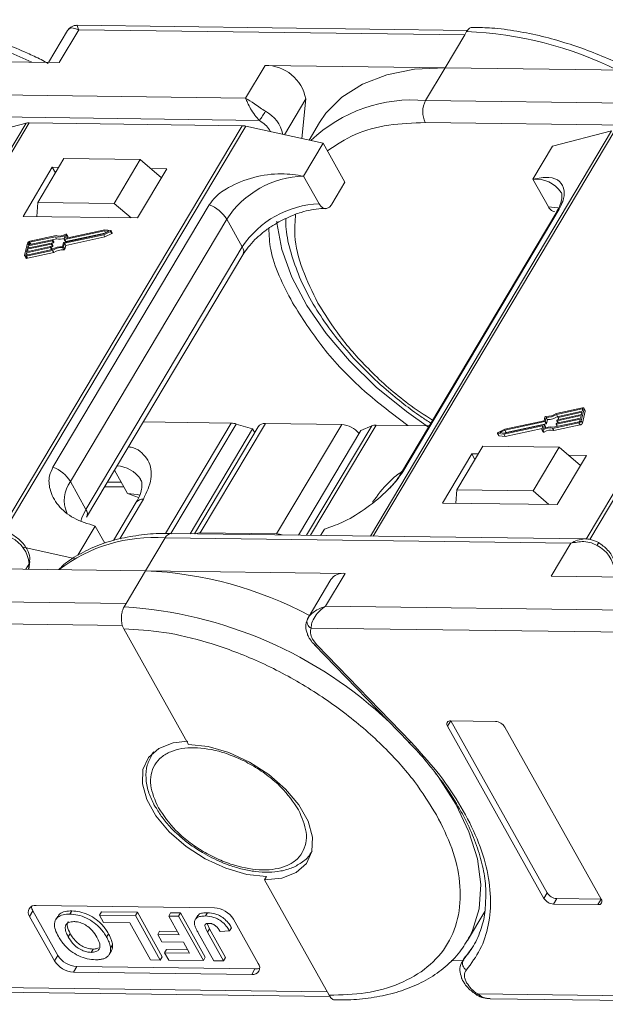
# Model space of a CAD drawing. Header units: millimetres. Extents: x 3223 to 4146, y -133 to 519.
# Tile 35 of 39: x 3904 to 3942, y 334 to 397. Entities that reach past the tile are written whole.
import ezdxf

# ---------------------------------------------------------------- set-up
doc = ezdxf.new("R2010")
doc.units = ezdxf.units.MM

msp = doc.modelspace()

# ---------------------------------------------------------------- linework, layer by layer
at = {"color": 7, "linetype": 'Continuous', "lineweight": 15}
for p, q in [((3906.76, 394.026), (3908.013, 396.131)), ((3932.954, 396.095), (3907.899, 396.425)), ((3908.013, 396.131), (3932.769, 395.804)), ((3907.301, 396.081), (3906.084, 394.035)), ((3932.769, 395.804), (3931.516, 393.699)), ((3932.894, 396.015), (3932.769, 395.804)), ((3893.962, 394.195), (3906.76, 394.026)), ((3919.968, 393.852), (3918.715, 391.747)), ((3931.516, 393.699), (3919.968, 393.852)), ((3930.263, 391.595), (3931.516, 393.699)), ((3931.516, 393.699), (3944.314, 393.531)), ((3918.715, 391.747), (3892.709, 392.09)), ((3921.214, 389.402), (3922.579, 391.696)), ((3922.579, 391.696), (3922.318, 389.157)), ((3956.27, 391.252), (3930.263, 391.595)), ((3919.609, 390.321), (3892.69, 390.676)), ((3904.636, 390.14), (3889.164, 364.145)), ((3889.35, 364.142), (3904.837, 390.162)), ((3900.836, 389.154), (3904.636, 390.14)), ((3918.497, 389.982), (3903.007, 363.957)), ((3903.239, 363.934), (3918.726, 389.954)), ((3904.837, 390.162), (3918.497, 389.982)), ((3918.726, 389.954), (3923.695, 388.852)), ((3923.459, 390.181), (3922.787, 389.053)), ((3957.164, 389.825), (3930.245, 390.18)), ((3942.191, 389.644), (3926.719, 363.65)), ((3926.905, 363.647), (3942.391, 389.667)), ((3938.39, 388.659), (3942.191, 389.644)), ((3956.052, 389.486), (3940.562, 363.462)), ((3940.793, 363.438), (3956.28, 389.459)), ((3923.695, 388.852), (3922.442, 386.748)), ((3923.695, 388.852), (3925.091, 386.359)), ((3937.137, 386.554), (3938.39, 388.659)), ((3906.323, 387.314), (3904.444, 384.157)), ((3907.065, 387.87), (3905.395, 385.063)), ((3906.731, 387.308), (3906.323, 387.314)), ((3906.323, 387.314), (3906.522, 386.958)), ((3911.963, 387.805), (3907.065, 387.87)), ((3910.293, 384.999), (3911.963, 387.805)), ((3911.963, 387.805), (3913.327, 386.64)), ((3911.791, 384.06), (3913.67, 387.217)), ((3913.67, 387.217), (3912.636, 387.231)), ((3923.439, 384.966), (3922.442, 386.748)), ((3924.256, 384.955), (3925.091, 386.359)), ((3937.137, 386.554), (3938.135, 384.773)), ((3905.395, 385.063), (3905.339, 384.145)), ((3910.293, 384.999), (3905.395, 385.063)), ((3916.388, 384.913), (3906.366, 368.074)), ((3911.385, 384.065), (3910.293, 384.999)), ((3904.444, 384.157), (3911.791, 384.06)), ((3938.668, 384.455), (3928.646, 367.617)), ((3928.798, 367.779), (3938.82, 384.617)), ((3907.484, 367.146), (3917.506, 383.984)), ((3918.503, 382.203), (3917.506, 383.984)), ((3906.518, 382.859), (3904.863, 382.504)), ((3906.56, 382.928), (3904.878, 382.567)), ((3906.598, 382.717), (3906.518, 382.859)), ((3907.06, 382.495), (3909.615, 383.044)), ((3907.088, 382.697), (3907.147, 382.941)), ((3909.661, 383.234), (3907.106, 382.685)), ((3907.109, 382.446), (3909.617, 382.985)), ((3907.186, 382.543), (3909.689, 383.081)), ((3907.243, 383.007), (3907.188, 382.778)), ((3909.693, 383.301), (3907.206, 382.767)), ((3907.322, 382.879), (3907.242, 383.021)), ((3907.243, 383.007), (3907.323, 382.865)), ((3907.305, 382.788), (3907.323, 382.865)), ((3909.615, 383.044), (3909.937, 383.204)), ((3909.617, 382.985), (3910.055, 383.201)), ((3909.697, 382.842), (3909.617, 382.985)), ((3909.937, 383.204), (3909.661, 383.234)), ((3909.734, 383.103), (3909.661, 383.234)), ((3910.069, 383.26), (3909.693, 383.301)), ((3909.697, 382.842), (3910.135, 383.059)), ((3910.055, 383.201), (3910.135, 383.059)), ((3910.166, 383.107), (3910.086, 383.25)), ((3904.728, 382.445), (3904.546, 381.684)), ((3904.676, 381.893), (3906.213, 382.223)), ((3906.251, 382.381), (3904.714, 382.051)), ((3904.729, 382.114), (3906.266, 382.445)), ((3904.767, 382.273), (3904.729, 382.114)), ((3906.304, 382.603), (3904.767, 382.273)), ((3904.842, 382.139), (3904.767, 382.273)), ((3904.783, 382.336), (3906.32, 382.666)), ((3904.813, 382.463), (3904.783, 382.336)), ((3904.873, 382.356), (3904.813, 382.463)), ((3904.863, 382.504), (3904.938, 382.37)), ((3906.31, 382.076), (3906.23, 382.219)), ((3906.231, 382.217), (3906.331, 382.239)), ((3906.331, 382.239), (3906.251, 382.381)), ((3906.284, 382.433), (3906.276, 382.402)), ((3906.356, 382.259), (3906.276, 382.402)), ((3906.363, 382.298), (3906.283, 382.44)), ((3906.284, 382.439), (3906.384, 382.461)), ((3906.364, 382.291), (3906.284, 382.433)), ((3906.384, 382.461), (3906.304, 382.603)), ((3906.337, 382.655), (3906.329, 382.624)), ((3906.409, 382.481), (3906.329, 382.624)), ((3906.416, 382.52), (3906.336, 382.662)), ((3906.337, 382.661), (3906.598, 382.717)), ((3906.417, 382.513), (3906.337, 382.655)), ((3906.356, 382.259), (3906.364, 382.291)), ((3906.409, 382.481), (3906.417, 382.513)), ((3906.977, 382.23), (3907.035, 382.475)), ((3907.05, 382.2), (3907.109, 382.446)), ((3907.089, 382.69), (3907.169, 382.547)), ((3907.186, 382.543), (3907.106, 382.685)), ((3907.188, 382.303), (3907.109, 382.446)), ((3907.13, 382.058), (3907.188, 382.303)), ((3907.188, 382.303), (3909.697, 382.842)), ((3907.195, 382.767), (3907.188, 382.778)), ((3904.55, 381.643), (3904.63, 381.5)), ((3904.661, 381.829), (3904.631, 381.703)), ((3904.631, 381.703), (3904.643, 381.68)), ((3904.65, 381.617), (3906.332, 381.978)), ((3904.73, 381.474), (3904.65, 381.617)), ((3906.198, 382.16), (3904.661, 381.829)), ((3904.736, 381.695), (3904.661, 381.829)), ((3904.665, 381.68), (3906.321, 382.036)), ((3904.714, 382.051), (3904.676, 381.893)), ((3904.789, 381.917), (3904.714, 382.051)), ((3904.73, 381.474), (3906.412, 381.836)), ((3906.273, 382.026), (3906.198, 382.16)), ((3906.231, 382.212), (3906.223, 382.18)), ((3906.303, 382.038), (3906.223, 382.18)), ((3906.31, 382.069), (3906.231, 382.212)), ((3906.303, 382.038), (3906.31, 382.069)), ((3906.412, 381.836), (3906.332, 381.978)), ((3906.982, 382.159), (3907.062, 382.016)), ((3907.13, 382.058), (3907.05, 382.2)), ((3918.503, 382.203), (3908.481, 365.364)), ((3908.524, 364.864), (3918.546, 381.702)), ((3940.317, 371.875), (3938.635, 371.514)), ((3940.302, 371.812), (3938.646, 371.456)), ((3940.291, 371.599), (3938.754, 371.269)), ((3938.769, 371.332), (3940.306, 371.663)), ((3940.239, 371.047), (3940.421, 371.808)), ((3940.253, 371.441), (3940.291, 371.599)), ((3940.33, 371.762), (3940.302, 371.812)), ((3940.306, 371.663), (3940.336, 371.789)), ((3940.319, 370.905), (3940.501, 371.665)), ((3940.497, 371.707), (3940.417, 371.849)), ((3940.421, 371.808), (3940.501, 371.665)), ((3912.159, 370.97), (3917.789, 370.896)), ((3917.789, 370.896), (3913.576, 363.818)), ((3915.811, 363.851), (3919.987, 370.867)), ((3919.987, 370.867), (3924.886, 370.802)), ((3937.858, 371.046), (3935.35, 370.507)), ((3937.907, 370.997), (3935.352, 370.448)), ((3935.432, 370.305), (3937.986, 370.854)), ((3937.917, 371.291), (3937.858, 371.046)), ((3937.986, 370.854), (3937.907, 370.997)), ((3937.99, 371.262), (3937.932, 371.017)), ((3938.011, 370.875), (3937.932, 371.017)), ((3938.07, 371.119), (3937.99, 371.262)), ((3938.011, 370.875), (3938.07, 371.119)), ((3938.407, 370.563), (3940.089, 370.925)), ((3938.449, 370.633), (3940.104, 370.988)), ((3938.63, 370.837), (3938.638, 370.868)), ((3938.726, 371.314), (3938.646, 371.456)), ((3940.184, 371.156), (3938.647, 370.825)), ((3938.663, 370.889), (3940.2, 371.219)), ((3938.683, 371.058), (3938.691, 371.09)), ((3938.684, 371.052), (3938.763, 370.91)), ((3940.238, 371.378), (3938.701, 371.047)), ((3938.776, 370.913), (3938.701, 371.047)), ((3938.716, 371.111), (3940.253, 371.441)), ((3938.726, 371.314), (3938.747, 371.318)), ((3938.736, 371.28), (3938.744, 371.312)), ((3938.737, 371.273), (3938.816, 371.132)), ((3938.829, 371.135), (3938.754, 371.269)), ((3940.089, 370.925), (3940.169, 370.782)), ((3940.154, 371.029), (3940.184, 371.156)), ((3940.2, 371.219), (3940.238, 371.378)), ((3940.319, 370.905), (3940.239, 371.047)), ((3913.933, 363.805), (3918.121, 370.841)), ((3919.166, 370.524), (3915.165, 363.802)), ((3919.527, 370.666), (3915.439, 363.798)), ((3919.166, 370.524), (3918.121, 370.841)), ((3919.3, 370.285), (3919.166, 370.524)), ((3924.886, 370.802), (3920.71, 363.786)), ((3922.105, 363.711), (3926.106, 370.433)), ((3926.809, 370.726), (3922.629, 363.704)), ((3922.874, 363.7), (3927.084, 370.773)), ((3926.809, 370.726), (3926.106, 370.433)), ((3927.084, 370.773), (3930.498, 370.728)), ((3934.88, 370.242), (3934.96, 370.099)), ((3934.898, 370.232), (3935.274, 370.19)), ((3934.978, 370.09), (3934.898, 370.232)), ((3935.35, 370.507), (3934.912, 370.291)), ((3935.352, 370.448), (3935.03, 370.288)), ((3935.03, 370.288), (3935.306, 370.258)), ((3935.274, 370.19), (3937.761, 370.725)), ((3935.306, 370.258), (3937.861, 370.807)), ((3935.432, 370.305), (3935.352, 370.448)), ((3935.354, 370.048), (3937.742, 370.561)), ((3935.358, 370.269), (3935.432, 370.305)), ((3937.723, 370.485), (3937.778, 370.714)), ((3937.725, 370.471), (3937.805, 370.328)), ((3937.775, 370.7), (3937.761, 370.725)), ((3937.857, 370.326), (3937.777, 370.469)), ((3937.878, 370.795), (3937.82, 370.55)), ((3937.957, 370.66), (3937.878, 370.802)), ((3937.958, 370.653), (3937.878, 370.795)), ((3937.946, 370.601), (3937.958, 370.653)), ((3938.487, 370.421), (3938.407, 370.563)), ((3938.487, 370.421), (3940.169, 370.782)), ((3938.631, 370.83), (3938.71, 370.689)), ((3938.722, 370.691), (3938.647, 370.825)), ((3934.978, 370.09), (3935.354, 370.048)), ((3935.354, 370.048), (3935.274, 370.19)), ((3933.929, 369.414), (3932.259, 366.607)), ((3938.828, 369.349), (3933.929, 369.414)), ((3937.157, 366.543), (3938.828, 369.349)), ((3938.828, 369.349), (3940.191, 368.183)), ((3933.229, 368.928), (3931.35, 365.77)), ((3933.637, 368.922), (3933.229, 368.928)), ((3933.229, 368.928), (3933.428, 368.572)), ((3938.697, 365.674), (3940.576, 368.831)), ((3940.576, 368.831), (3939.416, 368.846)), ((3910.317, 367.876), (3911.15, 366.387)), ((3907.484, 367.146), (3908.481, 365.364)), ((3909.861, 367.111), (3910.752, 367.099)), ((3909.688, 366.82), (3910.917, 366.804)), ((3932.208, 365.759), (3932.259, 366.607)), ((3932.259, 366.607), (3937.157, 366.543)), ((3938.165, 365.681), (3937.157, 366.543)), ((3911.705, 365.819), (3910.24, 363.358)), ((3910.653, 363.479), (3912.166, 366.02)), ((3911.15, 366.387), (3911.858, 366.133)), ((3931.35, 365.77), (3938.697, 365.674)), ((3907.962, 362.419), (3909.079, 364.296)), ((3909.079, 364.296), (3909.699, 363.189)), ((3923.53, 363.692), (3923.774, 364.102)), ((3912.307, 361.426), (3913.56, 363.53)), ((3913.56, 363.53), (3939.566, 363.187)), ((3940.504, 363.468), (3913.972, 363.818)), ((3920.71, 363.786), (3915.811, 363.851)), ((3904.454, 362.939), (3907.826, 362.191)), ((3939.566, 363.187), (3938.314, 361.083)), ((3904.826, 361.524), (3904.875, 362.009)), ((3900.759, 361.578), (3912.307, 361.426)), ((3904.623, 361.527), (3904.831, 361.877)), ((3904.831, 361.877), (3904.795, 361.525)), ((3912.307, 361.426), (3911.054, 359.321)), ((3925.105, 361.257), (3912.307, 361.426)), ((3924.184, 360.855), (3922.722, 358.398)), ((3923.852, 359.152), (3925.105, 361.257)), ((3938.314, 361.083), (3949.862, 360.93)), ((3911.054, 359.321), (3886.298, 359.647)), ((3911.054, 359.321), (3910.929, 359.11)), ((3948.609, 358.825), (3923.852, 359.152)), ((3885.366, 358.245), (3910.824, 357.909)), ((3922.742, 358.43), (3922.645, 358.182)), ((3910.91, 357.696), (3915.059, 350.286)), ((3922.921, 357.75), (3948.378, 357.414)), ((3923.283, 356.679), (3923.008, 357.042)), ((3923.132, 356.682), (3929.177, 350.432)), ((3929.328, 350.428), (3923.283, 356.679)), ((3931.67, 351.446), (3931.879, 351.797)), ((3931.67, 351.446), (3937.853, 340.403)), ((3934.736, 351.759), (3931.879, 351.797)), ((3931.879, 351.797), (3938.062, 340.754)), ((3941.527, 340.354), (3935.344, 351.398)), ((3929.166, 350.427), (3929.306, 350.286)), ((3912.786, 349.765), (3912.67, 349.57)), ((3912.67, 349.57), (3912.71, 349.635)), ((3912.71, 349.635), (3912.836, 349.809)), ((3922.982, 343.433), (3922.933, 343.354)), ((3920.05, 341.804), (3919.925, 341.594)), ((3919.925, 341.594), (3924.073, 334.184)), ((3937.853, 340.403), (3938.062, 340.754)), ((3916.717, 339.797), (3905.287, 339.948)), ((3938.46, 340.041), (3938.669, 340.392)), ((3938.46, 340.041), (3941.318, 340.003)), ((3938.669, 340.392), (3941.527, 340.354)), ((3941.318, 340.003), (3941.527, 340.354)), ((3904.87, 339.246), (3905.078, 339.597)), ((3905.078, 339.597), (3906.674, 336.747)), ((3907.565, 339.601), (3907.44, 339.39)), ((3909.349, 339.329), (3909.474, 339.539)), ((3911.652, 339.298), (3909.349, 339.329)), ((3909.349, 339.329), (3909.615, 338.854)), ((3909.474, 339.539), (3911.777, 339.509)), ((3911.777, 339.509), (3911.652, 339.298)), ((3913.247, 336.449), (3911.652, 339.298)), ((3911.777, 339.509), (3913.373, 336.659)), ((3913.787, 339.27), (3913.912, 339.481)), ((3913.787, 339.27), (3914.462, 338.065)), ((3914.415, 339.262), (3913.787, 339.27)), ((3913.912, 339.481), (3914.54, 339.472)), ((3914.54, 339.472), (3914.415, 339.262)), ((3916.01, 336.412), (3914.415, 339.262)), ((3914.54, 339.472), (3916.136, 336.623)), ((3915.655, 339.307), (3915.53, 339.097)), ((3916.274, 339.486), (3916.149, 339.275)), ((3932.947, 337.691), (3934.063, 339.566)), ((3904.87, 339.246), (3906.465, 336.397)), ((3906.67, 339.251), (3906.545, 339.04)), ((3909.615, 338.854), (3911.29, 338.832)), ((3911.29, 338.832), (3912.619, 336.457)), ((3916.25, 338.788), (3916.401, 338.45)), ((3919.527, 336.224), (3917.932, 339.074)), ((3907.472, 338.142), (3907.347, 337.931)), ((3909.802, 337.925), (3909.928, 338.136)), ((3913.08, 338.083), (3913.206, 338.293)), ((3913.08, 338.083), (3913.346, 337.608)), ((3914.462, 338.065), (3913.08, 338.083)), ((3913.206, 338.293), (3914.342, 338.278)), ((3915.675, 338.2), (3916.68, 336.403)), ((3916.276, 338.24), (3916.401, 338.45)), ((3917.308, 336.395), (3916.276, 338.24)), ((3916.401, 338.45), (3917.434, 336.605)), ((3917.082, 338.284), (3917.69, 338.312)), ((3917.69, 338.312), (3917.815, 338.523)), ((3910.187, 337.413), (3910.062, 337.203)), ((3913.346, 337.608), (3914.728, 337.59)), ((3914.728, 337.59), (3915.117, 336.895)), ((3933.091, 337.948), (3932.947, 337.691)), ((3906.465, 336.397), (3906.674, 336.747)), ((3908.812, 336.942), (3908.937, 337.153)), ((3909.978, 336.813), (3910.103, 337.023)), ((3913.526, 336.916), (3913.651, 337.127)), ((3913.526, 336.916), (3913.792, 336.441)), ((3915.117, 336.895), (3913.526, 336.916)), ((3913.651, 337.127), (3914.997, 337.109)), ((3933.293, 337.295), (3932.677, 336.44)), ((3912.619, 336.457), (3913.247, 336.449)), ((3913.247, 336.449), (3913.373, 336.659)), ((3913.792, 336.441), (3916.01, 336.412)), ((3916.01, 336.412), (3916.136, 336.623)), ((3916.68, 336.403), (3917.308, 336.395)), ((3917.434, 336.605), (3917.308, 336.395)), ((3931.91, 336.414), (3932.644, 336.404)), ((3932.747, 336.578), (3932.608, 336.345)), ((3932.608, 336.345), (3932.677, 336.44)), ((3932.677, 336.44), (3932.805, 336.656)), ((3907.68, 335.673), (3907.889, 336.024)), ((3907.68, 335.673), (3919.11, 335.523)), ((3907.889, 336.024), (3919.319, 335.873)), ((3919.11, 335.523), (3919.319, 335.873)), ((3923.954, 334.398), (3896.05, 334.766)), ((3896.842, 334.462), (3924.138, 334.102)), ((3961.508, 333.903), (3933.604, 334.271)), ((3933.544, 334.2), (3933.544, 334.2)), ((3934.396, 333.967), (3961.693, 333.607))]:
    msp.add_line(p, q, dxfattribs=at)
at = {"color": 7, "linetype": 'Continuous', "lineweight": 15, "flags": 128}
for points in [[(3931.516, 393.699), (3929.554, 393.599), (3927.774, 393.247), (3926.212, 392.651), (3924.9, 391.822), (3923.865, 390.777), (3923.459, 390.181)], [(3938.803, 384.696), (3938.74, 384.71), (3938.135, 384.773)], [(3938.82, 384.617), (3938.732, 384.541), (3938.668, 384.455)], [(3930.448, 370.644), (3929.027, 371.644), (3927.102, 373.213), (3925.374, 374.893), (3923.878, 376.65), (3922.643, 378.449), (3921.694, 380.255), (3921.049, 382.031), (3920.722, 383.743), (3920.711, 383.86)], [(3907.19, 383.023), (3907.2, 383.028), (3907.211, 383.03), (3907.221, 383.031), (3907.23, 383.03), (3907.237, 383.027), (3907.242, 383.022), (3907.244, 383.015), (3907.243, 383.007)], [(3907.323, 382.865), (3907.324, 382.872), (3907.322, 382.879)], [(3910.069, 383.26), (3910.078, 383.257), (3910.085, 383.252), (3910.088, 383.245), (3910.088, 383.236), (3910.084, 383.227), (3910.077, 383.217), (3910.067, 383.208), (3910.055, 383.201)], [(3910.135, 383.059), (3910.147, 383.066), (3910.156, 383.075), (3910.164, 383.084), (3910.168, 383.094), (3910.168, 383.102), (3910.166, 383.107)], [(3906.213, 382.223), (3906.217, 382.224), (3906.221, 382.224), (3906.224, 382.223), (3906.227, 382.222), (3906.229, 382.22), (3906.23, 382.217), (3906.231, 382.215), (3906.231, 382.212)], [(3906.266, 382.445), (3906.27, 382.445), (3906.274, 382.445), (3906.277, 382.445), (3906.28, 382.443), (3906.282, 382.441), (3906.284, 382.439), (3906.284, 382.436), (3906.284, 382.433)], [(3906.32, 382.666), (3906.324, 382.667), (3906.327, 382.667), (3906.331, 382.666), (3906.333, 382.665), (3906.335, 382.663), (3906.337, 382.661), (3906.337, 382.658), (3906.337, 382.655)], [(3907.106, 382.685), (3907.102, 382.685), (3907.098, 382.685), (3907.095, 382.685), (3907.092, 382.687), (3907.09, 382.689), (3907.089, 382.691), (3907.088, 382.694), (3907.088, 382.697)], [(3907.188, 382.778), (3907.188, 382.775), (3907.189, 382.772), (3907.19, 382.77), (3907.192, 382.768), (3907.195, 382.767), (3907.198, 382.766), (3907.202, 382.766), (3907.206, 382.767)], [(3904.65, 381.617), (3904.626, 381.613), (3904.603, 381.613), (3904.583, 381.617), (3904.567, 381.625), (3904.554, 381.636), (3904.547, 381.65), (3904.544, 381.666), (3904.546, 381.684)], [(3904.631, 381.703), (3904.63, 381.697), (3904.631, 381.691), (3904.633, 381.686), (3904.638, 381.683), (3904.643, 381.68), (3904.65, 381.679), (3904.657, 381.679), (3904.665, 381.68)], [(3906.3, 382.031), (3906.302, 382.034), (3906.303, 382.038)], [(3940.336, 371.789), (3940.337, 371.795), (3940.336, 371.801), (3940.333, 371.805), (3940.329, 371.809), (3940.324, 371.812), (3940.317, 371.813), (3940.31, 371.813), (3940.302, 371.812)], [(3940.317, 371.875), (3940.341, 371.879), (3940.364, 371.879), (3940.384, 371.874), (3940.4, 371.867), (3940.412, 371.856), (3940.42, 371.842), (3940.423, 371.826), (3940.421, 371.808)], [(3938.701, 371.047), (3938.696, 371.047), (3938.693, 371.047), (3938.689, 371.047), (3938.687, 371.049), (3938.685, 371.05), (3938.683, 371.053), (3938.683, 371.055), (3938.683, 371.058)], [(3938.754, 371.269), (3938.75, 371.268), (3938.746, 371.268), (3938.743, 371.269), (3938.74, 371.27), (3938.738, 371.272), (3938.737, 371.274), (3938.736, 371.277), (3938.736, 371.28)], [(3934.898, 370.232), (3934.888, 370.235), (3934.882, 370.24), (3934.879, 370.247), (3934.879, 370.256), (3934.883, 370.265), (3934.89, 370.275), (3934.9, 370.283), (3934.912, 370.291)], [(3937.777, 370.469), (3937.766, 370.464), (3937.756, 370.461), (3937.746, 370.461), (3937.737, 370.462), (3937.73, 370.465), (3937.725, 370.47), (3937.723, 370.477), (3937.723, 370.485)], [(3937.778, 370.714), (3937.779, 370.717), (3937.778, 370.719), (3937.777, 370.722), (3937.775, 370.724), (3937.772, 370.725), (3937.769, 370.726), (3937.765, 370.726), (3937.761, 370.725)], [(3937.805, 370.328), (3937.805, 370.328), (3937.81, 370.323), (3937.817, 370.319), (3937.825, 370.318), (3937.836, 370.319), (3937.846, 370.322), (3937.857, 370.326)], [(3937.861, 370.807), (3937.865, 370.807), (3937.869, 370.807), (3937.872, 370.806), (3937.875, 370.805), (3937.877, 370.803), (3937.878, 370.801), (3937.879, 370.798), (3937.878, 370.795)], [(3938.647, 370.825), (3938.643, 370.825), (3938.64, 370.825), (3938.636, 370.826), (3938.633, 370.827), (3938.631, 370.829), (3938.63, 370.831), (3938.63, 370.834), (3938.63, 370.837)], [(3911.937, 366.281), (3911.755, 366.325), (3911.15, 366.387)], [(3908.481, 365.364), (3908.218, 364.816), (3908.153, 364.61)], [(3941.258, 363.047), (3941.295, 363.111), (3941.325, 363.164), (3941.345, 363.203), (3941.355, 363.227), (3941.355, 363.235), (3941.355, 363.235)], [(3904.875, 362.009), (3904.863, 361.949), (3904.831, 361.877)], [(3923.132, 356.682), (3923.142, 356.673), (3923.178, 356.661), (3923.225, 356.663), (3923.283, 356.679)], [(3920.05, 341.804), (3918.788, 341.946), (3917.457, 342.333), (3916.136, 342.941), (3914.901, 343.736), (3913.823, 344.671), (3912.967, 345.692), (3912.38, 346.74), (3912.098, 347.753), (3912.136, 348.674), (3912.493, 349.447), (3913.148, 350.029), (3914.063, 350.386), (3915.015, 350.496)], [(3915.059, 350.286), (3916.321, 350.144), (3917.652, 349.758), (3918.973, 349.15), (3920.208, 348.355), (3921.285, 347.42), (3922.142, 346.399), (3922.729, 345.351), (3923.011, 344.338), (3922.972, 343.417), (3922.615, 342.643), (3921.961, 342.061), (3921.046, 341.705), (3919.925, 341.594)], [(3929.177, 350.432), (3929.187, 350.423), (3929.223, 350.411), (3929.27, 350.412), (3929.328, 350.428)], [(3930.882, 348.468), (3931.058, 348.23), (3932.196, 346.453), (3933.044, 344.681), (3933.584, 342.948), (3933.805, 341.291), (3933.702, 339.742), (3933.278, 338.334), (3933.091, 337.948)]]:
    msp.add_lwpolyline(points, dxfattribs=at)
at = {"color": 7, "linetype": 'Continuous', "lineweight": 15}
for centre, radius, start, end in [((3894.4, 372.608), 23.921, 63.68222, 87.74889), ((3931.955, 372.113), 23.921, 63.68222, 87.74889), ((3919.988, 391.217), 2.635, 10.46334, 90.43159), ((3929.396, 382.265), 9.369, 84.68884, 133.81237), ((3931.618, 390.869), 1.537, 151.84726, 206.63631), ((3912.504, 395.359), 8.711, 324.66196, 329.24799), ((3918.956, 388.949), 2.212, 12.3939, 62.13915), ((3904.82, 389.4), 0.762, 88.71486, 103.94659), ((3918.475, 388.85), 1.132, 77.19266, 88.88778), ((3922.641, 380.603), 6.148, 91.85146, 146.63211), ((3937.308, 384.549), 2.012, 34.97651, 94.86365), ((3915.554, 382.771), 2.299, 31.86296, 68.72336), ((3923.638, 378.821), 6.148, 91.85146, 146.63211), ((3906.721, 383.755), 0.918, 257.21693, 297.64361), ((3906.762, 383.728), 0.825, 255.81963, 301.24295), ((3904.913, 382.371), 0.199, 100.13345, 158.28269), ((3904.875, 382.438), 0.0664, 100.13345, 158.28269), ((3906.245, 382.414), 0.0332, 280.13345, 338.28269), ((3906.298, 382.636), 0.0332, 280.13345, 338.28269), ((3906.959, 381.085), 1.145, 89.11156, 123.86502), ((3906.325, 382.272), 0.0332, 280.13345, 338.28269), ((3906.355, 382.294), 0.00928, 343.83362, 27.82236), ((3906.378, 382.493), 0.0332, 280.13345, 338.28269), ((3906.408, 382.515), 0.00928, 343.83362, 27.82236), ((3906.797, 383.558), 0.864, 256.65483, 290.57082), ((3907.066, 382.463), 0.0332, 100.13345, 158.28269), ((3907.18, 382.556), 0.0147, 219.38216, 291.31431), ((3906.192, 382.192), 0.0332, 280.13345, 338.28269), ((3906.301, 382.072), 0.00928, 343.83362, 27.82236), ((3906.903, 381.184), 0.978, 85.32254, 125.72777), ((3906.982, 381.042), 0.978, 85.32254, 125.72777), ((3906.988, 382.225), 0.0666, 265.08198, 338.22439), ((3907.068, 382.083), 0.0666, 265.08198, 338.22439), ((3918.118, 381.918), 0.48, 333.29813, 36.49761), ((3904.698, 381.556), 0.0882, 219.38216, 291.31431), ((3938.064, 372.307), 0.978, 265.32254, 305.72777), ((3940.447, 371.681), 0.0557, 343.83362, 27.82236), ((3917.759, 369.687), 1.21, 72.60466, 88.58202), ((3919.932, 370.367), 0.503, 83.62421, 143.5489), ((3937.901, 371.029), 0.0332, 280.13345, 338.28269), ((3937.979, 371.267), 0.0666, 85.08198, 158.22439), ((3937.981, 370.887), 0.0332, 280.13345, 338.28269), ((3938.008, 372.407), 1.145, 269.11156, 303.86502), ((3938.088, 372.265), 1.145, 269.11156, 303.86502), ((3938.668, 370.856), 0.0332, 100.13345, 158.28269), ((3938.722, 371.078), 0.0332, 100.13345, 158.28269), ((3938.775, 371.3), 0.0332, 100.13345, 158.28269), ((3940.054, 371.121), 0.199, 280.13345, 338.28269), ((3940.092, 371.054), 0.0664, 280.13345, 338.28269), ((3940.134, 370.979), 0.199, 280.13345, 338.28269), ((3924.794, 369.256), 1.549, 39.39998, 86.5962), ((3927.061, 370.082), 0.692, 88.08646, 111.31749), ((3938.205, 369.764), 0.825, 75.81963, 121.24295), ((3938.246, 369.737), 0.918, 77.21693, 117.64361), ((3938.285, 369.621), 0.825, 75.81963, 121.24295), ((3937.949, 370.655), 0.00928, 343.83362, 27.82236), ((3934.978, 370.111), 0.0209, 212.10887, 269.29606), ((3905.531, 365.932), 2.299, 31.86296, 68.72336), ((3910.398, 366.247), 1.903, 34.29758, 87.55752), ((3929.093, 367.35), 0.521, 124.53354, 150.01461), ((3909.057, 365.958), 1.971, 142.93475, 204.26513), ((3912.11, 365.52), 0.503, 83.62421, 143.5489), ((3908.065, 365.076), 0.506, 336.16518, 34.75455), ((3902.777, 361.701), 2.062, 4.91796, 63.30134), ((3912.828, 353.577), 9.98, 85.79631, 127.46323), ((3914.015, 363.317), 0.503, 94.93467, 154.85936), ((3915.78, 363.208), 0.644, 87.24327, 113.70942), ((3920.671, 362.519), 1.268, 71.90738, 88.22848), ((3940.332, 361.205), 2.062, 4.91796, 63.30134), ((3911.231, 336.87), 24.579, 61.88911, 87.49099), ((3924.977, 360.294), 0.971, 82.44401, 144.7291), ((3909.242, 331.978), 27.185, 46.54173, 86.44117), ((3923.096, 358.158), 0.444, 155.44234, 246.7351), ((3931.841, 351.582), 0.218, 80.0385, 218.45582), ((3934.691, 350.992), 0.768, 31.84726, 86.63631), ((3938.714, 341.159), 0.768, 211.84726, 266.63631), ((3905.212, 339.518), 0.437, 80.0385, 218.45582), ((3905.623, 339.929), 0.637, 183.53369, 211.34635), ((3938.506, 340.808), 0.768, 211.84726, 266.63631), ((3941.356, 340.219), 0.218, 260.0385, 38.45582), ((3916.627, 338.263), 1.537, 31.84726, 86.63631), ((3907.979, 337.558), 1.537, 211.84726, 266.63631), ((3907.77, 337.207), 1.537, 211.84726, 266.63631), ((3919.186, 335.953), 0.437, 260.0385, 38.45582), ((3933.126, 336.237), 0.492, 155.65034, 240.17569), ((3919.351, 336.51), 0.637, 267.14035, 294.94614), ((3933.419, 334.367), 0.209, 306.81124, 332.44808)]:
    msp.add_arc(centre, radius, start, end, dxfattribs=at)
for points, knots in [([(3906.052, 393.982), (3905.902, 394.065), (3905.469, 394.304), (3904.541, 394.723), (3903.268, 395.261), (3901.747, 395.789), (3900.167, 396.233), (3898.548, 396.56), (3897.061, 396.758), (3896.152, 396.776), (3895.759, 396.783)], [0, 0, 0, 0, 0.044532, 0.128331, 0.266735, 0.409213, 0.560805, 0.717582, 0.878061, 1, 1, 1, 1]), ([(3908.013, 396.131), (3907.853, 396.193), (3907.606, 396.29), (3907.386, 396.211), (3907.306, 396.081), (3907.27, 396.022)], [0, 0, 0, 0, 0.4984129, 0.772928, 1, 1, 1, 1]), ([(3907.897, 396.425), (3907.824, 396.42), (3907.7, 396.411), (3907.492, 396.312), (3907.397, 396.202), (3907.346, 396.142)], [0, 0, 0, 0, 0.389383, 0.666862, 1, 1, 1, 1]), ([(3907.898, 396.418), (3907.898, 396.42), (3907.897, 396.447), (3907.924, 396.354), (3907.983, 396.205), (3908.013, 396.131)], [0, 0, 0, 0, 0.044563, 0.521846, 1, 1, 1, 1]), ([(3933.313, 396.29), (3933.267, 396.291), (3933.156, 396.292), (3933.009, 396.183), (3932.927, 396.062), (3932.894, 396.015)], [0, 0, 0, 0, 0.29921, 0.721934, 1, 1, 1, 1]), ([(3943.607, 393.486), (3943.456, 393.57), (3943.024, 393.809), (3942.096, 394.228), (3940.823, 394.765), (3939.302, 395.294), (3937.722, 395.737), (3936.103, 396.065), (3934.616, 396.263), (3933.706, 396.28), (3933.313, 396.288)], [0, 0, 0, 0, 0.0445325, 0.1283306, 0.2667352, 0.4092126, 0.5608048, 0.7175824, 0.8780612, 1, 1, 1, 1]), ([(3918.715, 391.747), (3918.899, 391.64), (3919.184, 391.475), (3919.634, 391.145), (3919.879, 390.98), (3919.99, 390.905)], [0, 0, 0, 0, 0.498413, 0.772928, 1, 1, 1, 1]), ([(3919.609, 390.321), (3919.507, 390.43), (3919.29, 390.661), (3919.036, 391.072), (3918.837, 391.458), (3918.756, 391.65), (3918.715, 391.747)], [0, 0, 0, 0, 0.2343503, 0.4981953, 0.748869, 1, 1, 1, 1]), ([(3920.307, 389.603), (3920.29, 389.64), (3920.221, 389.791), (3919.982, 390.051), (3919.732, 390.232), (3919.609, 390.321)], [0, 0, 0, 0, 0.142722, 0.582056, 1, 1, 1, 1]), ([(3930.245, 390.18), (3929.446, 390.152), (3927.801, 390.093), (3925.636, 389.496), (3924.527, 388.75), (3923.964, 388.372)], [0, 0, 0, 0, 0.317154, 0.653305, 1, 1, 1, 1]), ([(3922.442, 386.748), (3921.972, 386.818), (3920.946, 386.973), (3919.227, 386.729), (3917.781, 386.157), (3916.822, 385.502), (3916.515, 385.085), (3916.388, 384.913)], [0, 0, 0, 0, 0.219162, 0.4791659, 0.7354888, 0.890617, 1, 1, 1, 1]), ([(3938.82, 384.617), (3938.909, 384.79), (3939.14, 385.24), (3939.189, 385.895), (3938.91, 386.454), (3938.217, 386.743), (3937.501, 386.617), (3937.137, 386.554)], [0, 0, 0, 0, 0.109672, 0.284648, 0.519248, 0.75632, 1, 1, 1, 1]), ([(3938.951, 385.701), (3938.958, 385.692), (3938.993, 385.647), (3939.016, 385.541), (3939.002, 385.24), (3938.895, 384.862), (3938.725, 384.571), (3938.656, 384.451)], [0, 0, 0, 0, 0.067894, 0.345531, 0.591839, 0.832441, 1, 1, 1, 1]), ([(3924.256, 384.955), (3924.204, 384.884), (3924.102, 384.742), (3923.908, 384.655), (3923.712, 384.677), (3923.55, 384.793), (3923.471, 384.917), (3923.439, 384.966)], [0, 0, 0, 0, 0.214694, 0.429388, 0.644082, 0.858775, 1, 1, 1, 1]), ([(3938.135, 384.773), (3938.184, 384.702), (3938.283, 384.56), (3938.429, 384.472), (3938.511, 384.483), (3938.529, 384.486)], [0, 0, 0, 0, 0.4389656, 0.8779311, 1, 1, 1, 1]), ([(3920.847, 383.806), (3921.186, 383.978), (3921.66, 384.218), (3922.368, 384.456), (3922.94, 384.596), (3923.471, 384.67), (3923.742, 384.661), (3923.834, 384.657)], [0, 0, 0, 0, 0.329174, 0.461516, 0.675703, 0.889596, 1, 1, 1, 1]), ([(3921.926, 384.301), (3921.888, 383.847), (3921.795, 382.736), (3922.273, 380.79), (3923.002, 379.317), (3923.356, 378.602)], [0, 0, 0, 0, 0.262022, 0.641741, 1, 1, 1, 1]), ([(3918.562, 381.704), (3918.659, 381.863), (3918.856, 382.182), (3919.284, 382.647), (3919.774, 383.09), (3920.29, 383.477), (3920.675, 383.704), (3920.847, 383.806)], [0, 0, 0, 0, 0.2142216, 0.4301579, 0.6113, 0.8252845, 1, 1, 1, 1]), ([(3921.294, 384.014), (3921.298, 383.793), (3921.31, 383.081), (3921.601, 381.825), (3922.141, 380.276), (3922.914, 378.728), (3923.882, 377.211), (3925.015, 375.753), (3926.302, 374.355), (3927.596, 373.146), (3928.835, 372.137), (3929.784, 371.415), (3930.384, 371.034), (3930.599, 370.898)], [0, 0, 0, 0, 0.050224, 0.1621866, 0.2737079, 0.3844021, 0.493824, 0.6013649, 0.7053809, 0.8118659, 0.8889404, 0.9601856, 1, 1, 1, 1]), ([(3921.723, 378.624), (3921.127, 379.787), (3920.273, 381.455), (3920.225, 382.948), (3920.21, 383.399)], [0, 0, 0, 0, 0.697381, 1, 1, 1, 1]), ([(3929.124, 370.746), (3928.172, 371.464), (3926.128, 373.004), (3923.569, 375.717), (3922.333, 377.663), (3921.723, 378.624)], [0, 0, 0, 0, 0.3058402, 0.6572193, 1, 1, 1, 1]), ([(3923.356, 378.602), (3923.8, 377.884), (3924.716, 376.404), (3926.701, 374.214), (3928.723, 372.378), (3930.181, 371.427), (3930.709, 371.083)], [0, 0, 0, 0, 0.263846, 0.543497, 0.834774, 1, 1, 1, 1]), ([(3912.166, 366.02), (3912.374, 366.462), (3912.694, 367.143), (3912.671, 367.965), (3912.481, 368.537), (3912.086, 368.987), (3911.682, 369.306), (3911.32, 369.362), (3911.211, 369.378)], [0, 0, 0, 0, 0.293282, 0.451161, 0.61239, 0.773619, 0.931498, 1, 1, 1, 1]), ([(3906.366, 368.074), (3906.282, 367.892), (3906.065, 367.418), (3906.138, 366.543), (3906.641, 365.585), (3907.647, 364.736), (3908.598, 364.444), (3909.079, 364.296)], [0, 0, 0, 0, 0.109672, 0.284648, 0.519248, 0.75632, 1, 1, 1, 1]), ([(3923.774, 364.102), (3924.138, 364.222), (3924.932, 364.482), (3926.324, 365.31), (3927.54, 366.293), (3928.381, 367.158), (3928.676, 367.597), (3928.798, 367.779)], [0, 0, 0, 0, 0.219162, 0.4791659, 0.7354888, 0.890617, 1, 1, 1, 1]), ([(3928.748, 367.788), (3928.722, 367.771), (3928.412, 367.575), (3927.675, 366.934), (3927.182, 366.263), (3926.861, 365.827)], [0, 0, 0, 0, 0.03162, 0.370494, 1, 1, 1, 1]), ([(3911.957, 367.308), (3911.985, 367.265), (3912.059, 367.153), (3912.085, 366.881), (3912.006, 366.457), (3911.877, 366.089), (3911.722, 365.864), (3911.69, 365.817)], [0, 0, 0, 0, 0.169767, 0.442992, 0.691877, 0.935537, 1, 1, 1, 1]), ([(3928.633, 367.613), (3928.61, 367.568), (3928.492, 367.347), (3928.241, 367.023), (3927.977, 366.763), (3927.907, 366.694)], [0, 0, 0, 0, 0.156523, 0.775539, 1, 1, 1, 1]), ([(3904.852, 362.014), (3904.864, 362.058), (3904.918, 362.269), (3904.8, 362.617), (3904.588, 363.007), (3904.257, 363.408), (3903.925, 363.638), (3903.717, 363.782)], [0, 0, 0, 0, 0.068968, 0.327334, 0.506759, 0.690615, 1, 1, 1, 1]), ([(3913.979, 363.804), (3913.845, 363.81), (3913.173, 363.84), (3912.031, 363.742), (3910.575, 363.497), (3909.22, 363.077), (3907.997, 362.475), (3907.161, 361.943), (3906.803, 361.563), (3906.743, 361.499)], [0, 0, 0, 0, 0.044645, 0.223861, 0.404957, 0.587908, 0.773111, 0.961531, 1, 1, 1, 1]), ([(3939.566, 363.187), (3939.709, 363.265), (3939.995, 363.42), (3940.306, 363.452), (3940.461, 363.468)], [0, 0, 0, 0, 0.500456, 1, 1, 1, 1]), ([(3941.258, 363.047), (3941.139, 363.108), (3940.877, 363.242), (3940.283, 363.332), (3939.847, 363.244), (3939.566, 363.187)], [0, 0, 0, 0, 0.227063, 0.501587, 1, 1, 1, 1]), ([(3941.357, 363.233), (3941.187, 363.315), (3940.915, 363.446), (3940.617, 363.462), (3940.505, 363.468)], [0, 0, 0, 0, 0.623477, 1, 1, 1, 1]), ([(3942.407, 361.518), (3942.418, 361.563), (3942.473, 361.774), (3942.354, 362.122), (3942.143, 362.512), (3941.812, 362.912), (3941.48, 363.143), (3941.272, 363.287)], [0, 0, 0, 0, 0.068968, 0.327334, 0.506759, 0.690615, 1, 1, 1, 1]), ([(3910.929, 359.11), (3910.886, 359.023), (3910.801, 358.85), (3910.745, 358.517), (3910.752, 358.177), (3910.814, 357.893), (3910.883, 357.752), (3910.91, 357.696)], [0, 0, 0, 0, 0.214694, 0.429388, 0.644082, 0.858775, 1, 1, 1, 1]), ([(3922.692, 358.342), (3922.737, 358.415), (3922.834, 358.575), (3923.198, 358.895), (3923.596, 359.051), (3923.852, 359.152)], [0, 0, 0, 0, 0.227063, 0.501587, 1, 1, 1, 1]), ([(3923.852, 359.152), (3923.72, 359.058), (3923.455, 358.87), (3923.149, 358.491), (3922.947, 358.086), (3922.929, 357.857), (3922.921, 357.75)], [0, 0, 0, 0, 0.251131, 0.501805, 0.765641, 1, 1, 1, 1]), ([(3922.68, 358.312), (3922.628, 358.155), (3922.527, 357.85), (3922.631, 357.533), (3922.682, 357.38)], [0, 0, 0, 0, 0.516064, 1, 1, 1, 1]), ([(3910.91, 357.696), (3911.753, 357.647), (3913.49, 357.546), (3916.366, 356.859), (3919.388, 355.743), (3922.398, 354.185), (3925.202, 352.283), (3927.624, 350.159), (3929.6, 347.958), (3930.517, 346.48), (3930.962, 345.762)], [0, 0, 0, 0, 0.116516, 0.240011, 0.368641, 0.5, 0.631359, 0.759989, 0.883484, 1, 1, 1, 1]), ([(3922.682, 357.38), (3922.686, 357.361), (3922.709, 357.242), (3922.786, 357.133), (3922.851, 357.042)], [0, 0, 0, 0, 0.163984, 1, 1, 1, 1]), ([(3922.851, 357.042), (3922.861, 357.022), (3922.93, 356.894), (3923.041, 356.78), (3923.134, 356.683)], [0, 0, 0, 0, 0.153528, 1, 1, 1, 1]), ([(3913.127, 346.21), (3912.911, 346.702), (3912.579, 347.459), (3912.628, 348.364), (3912.856, 348.984), (3913.291, 349.483), (3914.071, 349.943), (3915.37, 350.164), (3916.938, 349.905), (3918.249, 349.418), (3919.253, 348.899), (3920.184, 348.265), (3921.255, 347.345), (3921.771, 346.585), (3922.107, 346.091)], [0, 0, 0, 0, 0.119728, 0.18418, 0.25, 0.31582, 0.380272, 0.5, 0.619728, 0.68418, 0.75, 0.81582, 0.880272, 1, 1, 1, 1]), ([(3929.306, 350.286), (3929.374, 350.218), (3929.851, 349.742), (3930.631, 348.81), (3931.623, 347.498), (3932.466, 346.152), (3933.154, 344.799), (3933.673, 343.456), (3934.006, 342.141), (3934.16, 340.982), (3934.115, 340.303), (3934.096, 340.019)], [0, 0, 0, 0, 0.020187, 0.141378, 0.265187, 0.390713, 0.517451, 0.645243, 0.774285, 0.905255, 1, 1, 1, 1]), ([(3932.881, 335.809), (3933.195, 336.234), (3933.835, 337.097), (3934.347, 338.681), (3934.492, 340.466), (3934.212, 342.42), (3933.52, 344.467), (3932.439, 346.528), (3931.054, 348.538), (3929.896, 349.806), (3929.328, 350.428)], [0, 0, 0, 0, 0.11979, 0.243937, 0.371168, 0.5, 0.628832, 0.756063, 0.88021, 1, 1, 1, 1]), ([(3912.728, 349.638), (3912.606, 349.416), (3912.353, 348.955), (3912.299, 348.128), (3912.438, 347.294), (3912.692, 346.746), (3912.811, 346.49)], [0, 0, 0, 0, 0.247399, 0.513174, 0.771653, 1, 1, 1, 1]), ([(3912.811, 346.49), (3912.818, 346.473), (3912.858, 346.372), (3912.933, 346.273), (3912.995, 346.19)], [0, 0, 0, 0, 0.164732, 1, 1, 1, 1]), ([(3922.107, 346.091), (3922.323, 345.599), (3922.655, 344.842), (3922.606, 343.937), (3922.378, 343.318), (3921.944, 342.818), (3921.163, 342.359), (3919.864, 342.137), (3918.296, 342.396), (3916.985, 342.884), (3915.981, 343.402), (3915.05, 344.037), (3913.98, 344.957), (3913.463, 345.716), (3913.127, 346.21)], [0, 0, 0, 0, 0.119728, 0.18418, 0.25, 0.31582, 0.380272, 0.5, 0.619728, 0.68418, 0.75, 0.81582, 0.880272, 1, 1, 1, 1]), ([(3912.995, 346.19), (3913.13, 345.966), (3913.407, 345.507), (3913.957, 344.894), (3914.559, 344.326), (3915.204, 343.811), (3915.697, 343.5), (3915.946, 343.343)], [0, 0, 0, 0, 0.208868, 0.428909, 0.601569, 0.798491, 1, 1, 1, 1]), ([(3930.962, 345.762), (3931.32, 345.046), (3932.057, 343.57), (3932.534, 341.389), (3932.471, 339.299), (3931.771, 337.442), (3930.473, 335.941), (3928.666, 334.889), (3926.522, 334.268), (3924.873, 334.211), (3924.073, 334.184)], [0, 0, 0, 0, 0.116516, 0.240011, 0.368641, 0.5, 0.631359, 0.759989, 0.883484, 1, 1, 1, 1]), ([(3915.946, 343.343), (3916.355, 343.12), (3916.927, 342.808), (3917.799, 342.477), (3918.531, 342.26), (3919.373, 342.108), (3920.206, 342.063), (3921.005, 342.142), (3921.75, 342.355), (3922.387, 342.738), (3922.797, 343.08), (3922.907, 343.328), (3922.916, 343.347)], [0, 0, 0, 0, 0.15333, 0.21491, 0.3157, 0.417944, 0.525586, 0.636129, 0.749419, 0.866255, 0.989699, 1, 1, 1, 1]), ([(3934.096, 340.019), (3934.094, 339.897), (3934.083, 339.348), (3933.842, 338.445), (3933.406, 337.37), (3932.916, 336.776), (3932.689, 336.5)], [0, 0, 0, 0, 0.086624, 0.393105, 0.718747, 1, 1, 1, 1]), ([(3906.711, 337.953), (3906.639, 338.096), (3906.493, 338.384), (3906.431, 338.809), (3906.572, 339.148), (3906.902, 339.346), (3907.22, 339.389), (3907.406, 339.39), (3907.44, 339.39)], [0, 0, 0, 0, 0.191632, 0.384748, 0.597539, 0.779434, 0.95988, 1, 1, 1, 1]), ([(3906.695, 339.237), (3906.708, 339.276), (3906.758, 339.421), (3907.036, 339.551), (3907.345, 339.599), (3907.531, 339.601), (3907.565, 339.601)], [0, 0, 0, 0, 0.142638, 0.530129, 0.914533, 1, 1, 1, 1]), ([(3907.44, 339.39), (3907.61, 339.379), (3907.951, 339.357), (3908.508, 339.166), (3909.015, 338.859), (3909.481, 338.435), (3909.684, 338.113), (3909.802, 337.925)], [0, 0, 0, 0, 0.192376, 0.386627, 0.570921, 0.749918, 1, 1, 1, 1]), ([(3907.565, 339.601), (3907.735, 339.59), (3908.076, 339.568), (3908.634, 339.376), (3909.141, 339.07), (3909.606, 338.646), (3909.809, 338.324), (3909.928, 338.136)], [0, 0, 0, 0, 0.192376, 0.386627, 0.570921, 0.749918, 1, 1, 1, 1]), ([(3915.442, 338.741), (3915.439, 338.825), (3915.433, 338.995), (3915.582, 339.171), (3915.83, 339.267), (3916.039, 339.272), (3916.149, 339.275)], [0, 0, 0, 0, 0.249405, 0.499779, 0.737005, 1, 1, 1, 1]), ([(3915.669, 339.298), (3915.686, 339.324), (3915.744, 339.409), (3915.96, 339.474), (3916.166, 339.482), (3916.274, 339.486)], [0, 0, 0, 0, 0.168914, 0.56305, 1, 1, 1, 1]), ([(3916.149, 339.275), (3916.324, 339.261), (3916.596, 339.239), (3916.991, 339.061), (3917.295, 338.841), (3917.528, 338.579), (3917.641, 338.392), (3917.69, 338.312)], [0, 0, 0, 0, 0.294754, 0.457598, 0.620446, 0.836095, 1, 1, 1, 1]), ([(3916.274, 339.486), (3916.449, 339.472), (3916.721, 339.45), (3917.116, 339.271), (3917.421, 339.051), (3917.654, 338.789), (3917.766, 338.603), (3917.815, 338.523)], [0, 0, 0, 0, 0.294754, 0.457598, 0.620446, 0.836095, 1, 1, 1, 1]), ([(3907.707, 338.915), (3907.589, 338.906), (3907.363, 338.889), (3907.183, 338.717), (3907.131, 338.474), (3907.206, 338.202), (3907.306, 338.01), (3907.347, 337.931)], [0, 0, 0, 0, 0.223014, 0.426715, 0.599743, 0.8345, 1, 1, 1, 1]), ([(3907.472, 338.142), (3907.402, 338.285), (3907.287, 338.519), (3907.256, 338.789), (3907.323, 338.88), (3907.345, 338.91)], [0, 0, 0, 0, 0.510506, 0.835715, 1, 1, 1, 1]), ([(3909.185, 337.915), (3909.095, 338.06), (3908.947, 338.297), (3908.615, 338.602), (3908.279, 338.796), (3907.961, 338.9), (3907.782, 338.911), (3907.707, 338.915)], [0, 0, 0, 0, 0.300079, 0.491507, 0.683928, 0.866896, 1, 1, 1, 1]), ([(3915.675, 338.2), (3915.655, 338.235), (3915.616, 338.307), (3915.566, 338.405), (3915.523, 338.496), (3915.491, 338.578), (3915.46, 338.661), (3915.448, 338.714), (3915.442, 338.741)], [0, 0, 0, 0, 0.195253, 0.390637, 0.541833, 0.693381, 0.846202, 1, 1, 1, 1]), ([(3916.374, 338.801), (3916.32, 338.799), (3916.232, 338.796), (3916.143, 338.752), (3916.102, 338.685), (3916.127, 338.511), (3916.211, 338.358), (3916.276, 338.24)], [0, 0, 0, 0, 0.18477, 0.299721, 0.415218, 0.548197, 1, 1, 1, 1]), ([(3916.798, 338.64), (3916.774, 338.658), (3916.724, 338.695), (3916.643, 338.74), (3916.561, 338.772), (3916.489, 338.79), (3916.427, 338.799), (3916.392, 338.8), (3916.374, 338.801)], [0, 0, 0, 0, 0.189934, 0.385839, 0.560405, 0.742121, 0.870181, 1, 1, 1, 1]), ([(3917.082, 338.284), (3917.071, 338.302), (3917.049, 338.337), (3917.014, 338.391), (3916.977, 338.444), (3916.931, 338.504), (3916.876, 338.571), (3916.824, 338.616), (3916.798, 338.64)], [0, 0, 0, 0, 0.146273, 0.292648, 0.438947, 0.585584, 0.790322, 1, 1, 1, 1]), ([(3908.937, 337.153), (3908.796, 337.165), (3908.558, 337.187), (3908.2, 337.352), (3907.894, 337.571), (3907.649, 337.848), (3907.529, 338.048), (3907.472, 338.142)], [0, 0, 0, 0, 0.243708, 0.411455, 0.579081, 0.803429, 1, 1, 1, 1]), ([(3909.928, 338.136), (3909.947, 338.1), (3909.987, 338.029), (3910.038, 337.922), (3910.086, 337.816), (3910.13, 337.695), (3910.171, 337.558), (3910.182, 337.462), (3910.187, 337.413)], [0, 0, 0, 0, 0.144333, 0.288896, 0.43326, 0.578073, 0.787796, 1, 1, 1, 1]), ([(3909.086, 336.467), (3908.916, 336.478), (3908.574, 336.5), (3908.016, 336.696), (3907.505, 337.005), (3907.036, 337.436), (3906.831, 337.764), (3906.711, 337.953)], [0, 0, 0, 0, 0.190951, 0.383806, 0.567202, 0.749158, 1, 1, 1, 1]), ([(3907.347, 337.931), (3907.436, 337.787), (3907.58, 337.553), (3907.899, 337.253), (3908.215, 337.067), (3908.535, 336.96), (3908.721, 336.948), (3908.812, 336.942)], [0, 0, 0, 0, 0.30115, 0.485556, 0.671153, 0.838464, 1, 1, 1, 1]), ([(3908.812, 336.942), (3908.922, 336.949), (3909.122, 336.96), (3909.311, 337.093), (3909.398, 337.289), (3909.358, 337.575), (3909.246, 337.794), (3909.185, 337.915)], [0, 0, 0, 0, 0.206921, 0.375523, 0.544118, 0.748218, 1, 1, 1, 1]), ([(3909.802, 337.925), (3909.822, 337.89), (3909.861, 337.818), (3909.913, 337.712), (3909.96, 337.605), (3910.005, 337.484), (3910.046, 337.348), (3910.057, 337.251), (3910.062, 337.203)], [0, 0, 0, 0, 0.144333, 0.288896, 0.43326, 0.578073, 0.787796, 1, 1, 1, 1]), ([(3910.187, 337.413), (3910.187, 337.35), (3910.185, 337.221), (3910.144, 337.095), (3910.108, 337.034), (3910.102, 337.024)], [0, 0, 0, 0, 0.448018, 0.906469, 1, 1, 1, 1]), ([(3924.471, 333.9), (3924.605, 333.894), (3925.277, 333.864), (3926.418, 333.962), (3927.875, 334.206), (3929.226, 334.629), (3930.464, 335.219), (3931.559, 335.996), (3932.473, 336.91), (3932.893, 337.638), (3933.093, 337.985)], [0, 0, 0, 0, 0.03358, 0.168289, 0.304412, 0.441929, 0.581138, 0.722767, 0.86828, 1, 1, 1, 1]), ([(3909.286, 337.227), (3909.255, 337.209), (3909.164, 337.155), (3909.027, 337.153), (3908.937, 337.153)], [0, 0, 0, 0, 0.342803, 1, 1, 1, 1]), ([(3910.062, 337.203), (3910.062, 337.139), (3910.061, 337.01), (3910.01, 336.868), (3909.95, 336.761), (3909.887, 336.687), (3909.81, 336.62), (3909.744, 336.587), (3909.711, 336.57)], [0, 0, 0, 0, 0.234577, 0.474616, 0.602394, 0.731366, 0.864712, 1, 1, 1, 1]), ([(3909.711, 336.57), (3909.681, 336.557), (3909.62, 336.531), (3909.519, 336.506), (3909.417, 336.486), (3909.311, 336.474), (3909.201, 336.467), (3909.124, 336.467), (3909.086, 336.467)], [0, 0, 0, 0, 0.173824, 0.348753, 0.509989, 0.671947, 0.83568, 1, 1, 1, 1]), ([(3932.718, 336.46), (3932.664, 336.399), (3932.498, 336.214), (3932.425, 335.789), (3932.522, 335.471), (3932.569, 335.318)], [0, 0, 0, 0, 0.201698, 0.615167, 1, 1, 1, 1]), ([(3932.894, 334.987), (3932.855, 335.066), (3932.778, 335.224), (3932.746, 335.447), (3932.771, 335.651), (3932.844, 335.757), (3932.881, 335.809)], [0, 0, 0, 0, 0.249897, 0.499995, 0.749897, 1, 1, 1, 1]), ([(3932.569, 335.318), (3932.573, 335.302), (3932.593, 335.199), (3932.66, 335.105), (3932.715, 335.026)], [0, 0, 0, 0, 0.1655911, 1, 1, 1, 1]), ([(3932.715, 335.026), (3932.733, 334.993), (3932.812, 334.845), (3933.093, 334.524), (3933.422, 334.293), (3933.628, 334.148)], [0, 0, 0, 0, 0.094328, 0.431919, 1, 1, 1, 1]), ([(3933.604, 334.271), (3933.72, 334.183), (3933.956, 334.005), (3934.249, 333.985), (3934.397, 333.974)], [0, 0, 0, 0, 0.4936056, 1, 1, 1, 1]), ([(3924.073, 334.184), (3924.123, 334.113), (3924.222, 333.972), (3924.368, 333.883), (3924.452, 333.895), (3924.471, 333.898)], [0, 0, 0, 0, 0.436265, 0.872529, 1, 1, 1, 1]), ([(3933.544, 334.2), (3933.686, 334.129), (3933.955, 333.994), (3934.254, 333.976), (3934.395, 333.967)], [0, 0, 0, 0, 0.529898, 1, 1, 1, 1])]:
    msp.add_open_spline(points, degree=3, knots=knots, dxfattribs=at)
for points in [[(3923.008, 357.042), (3922.949, 357.173), (3922.83, 357.435), (3922.891, 357.645), (3922.921, 357.75)], [(3933.604, 334.271), (3933.455, 334.378), (3933.157, 334.593), (3932.982, 334.856), (3932.894, 334.987)]]:
    msp.add_open_spline(points, degree=3, dxfattribs=at)

doc.saveas('drawing.dxf')
